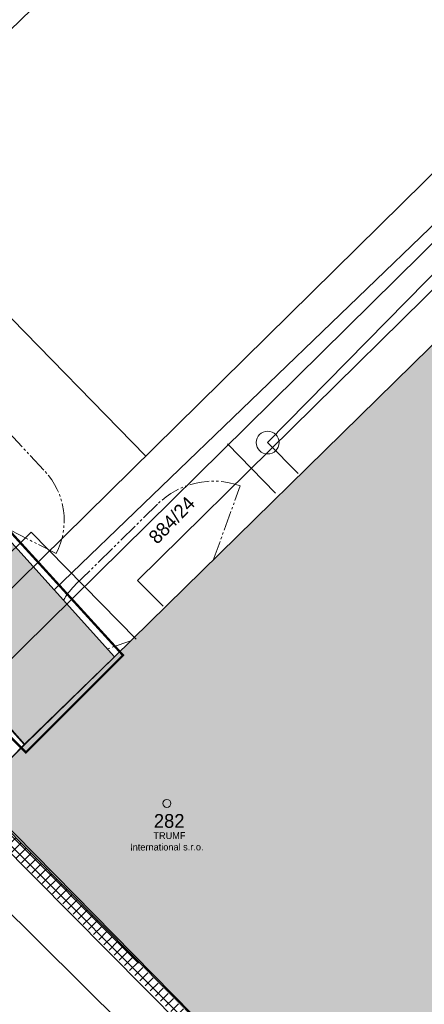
# Model space of a CAD drawing. Header units: millimetres. Extents: x -527259 to -526551, y -1129736 to -1129000.
# Tile 106 of 213: x -527153 to -527135, y -1129640 to -1129597. Entities that reach past the tile are written whole.
import ezdxf
from ezdxf.enums import TextEntityAlignment as Align

# ---------------------------------------------------------------- set-up
doc = ezdxf.new("R2010")
doc.units = ezdxf.units.MM
doc.header["$LTSCALE"] = 12
doc.linetypes.add('ACAD_ISO05W100', pattern=[33, 24, -3, 0, -3, 0, -3])
doc.linetypes.add('C_1', pattern=[0.6, 0.3, -0.3])
for name, color, linetype, lineweight in [('ISa_destova_kanalizace', 4, 'KANALIZACE_DESTOVA_PODZ', 9), ('ISa_NN', 6, 'EL_VEDENI_NN_PODZ', 0), ('ISa_splaskova_kanalizace', 30, 'KANALIZACE_SPLASKOVA_PODZ', 0), ('KN tlusta', 170, 'Continuous', 35), ('Objekt', 230, 'Continuous', 9), ('ROZHRANI', 6, 'Continuous', 9), ('srafy', 6, 'Continuous', 9), ('text', 6, 'Continuous', 9), ('tlusta', 7, 'Continuous', 15)]:
    doc.layers.add(name, color=color, linetype=linetype, lineweight=lineweight)
doc.layers.add('Parc. č.', color=170, linetype='Continuous')
doc.styles.add('laplan', font='txt', dxfattribs={"height": 0.002})
doc.styles.add('laplan N', font='txt')
doc.linetypes.add('EL_VEDENI_NN_PODZ', pattern='A,35,-15,[109,CADKON.SHX,S=5,R=0,X=0,Y=0],-50', length=100)
doc.linetypes.add('KANALIZACE_DESTOVA_PODZ', pattern='A,35,-15,[102,CADKON.SHX,S=5,R=0,X=0,Y=5],-5,[106,CADKON.SHX,S=5,R=0,X=10,Y=0],30,-15', length=100)
doc.linetypes.add('KANALIZACE_SPLASKOVA_PODZ', pattern='A,35,-15,[102,CADKON.SHX,S=5,R=0,X=0,Y=5],-5,[102,CADKON.SHX,S=5,R=0,X=20,Y=5],30,-15', length=100)

# ---------------------------------------------------------------- blocks, each defined once
blk = doc.blocks.new('4$02')
at = {"layer": 'tlusta', "color": 0}
blk.add_circle((-0.006800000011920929, 0.0008421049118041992), 0.175, dxfattribs=at)

msp = doc.modelspace()

# ---------------------------------------------------------------- hatches: boundary and pattern name
at = {"layer": 'srafy', "transparency": 33554534}
h = msp.add_hatch(color=251, dxfattribs=at)
h.dxf.hatch_style = 1
h.paths.add_polyline_path([(-527165.076272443, -1129607.038320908), (-527156.166272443, -1129598.368320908), (-527158.106272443, -1129596.378320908), (-527145.0862724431, -1129583.698320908), (-527158.106272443, -1129570.308320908), (-527190.656272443, -1129601.978320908), (-527195.446272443, -1129598.588320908), (-527205.476272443, -1129608.338320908), (-527201.4662724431, -1129612.518320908), (-527205.926272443, -1129616.858320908), (-527198.026272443, -1129625.048320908), (-527201.486272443, -1129628.408320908), (-527196.3862724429, -1129633.687204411), (-527187.753272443, -1129625.261320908), (-527171.266272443, -1129609.328320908), (-527169.356272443, -1129611.238320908), (-527168.976272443, -1129610.898320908), (-527162.4314084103, -1129618.173530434), (-527160.2391965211, -1129620.610372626), (-527155.3888302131, -1129626.000878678), (-527152.756272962, -1129628.928320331), (-527152.380494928, -1129628.590252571), (-527148.7962724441, -1129625.088320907), (-527151.436272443, -1129622.158320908)])
h = msp.add_hatch(color=251, dxfattribs=at)
h.dxf.hatch_style = 1
h.paths.add_polyline_path([(-527118.036272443, -1129629.388320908), (-527116.936272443, -1129630.498320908), (-527112.186272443, -1129625.828320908), (-527112.506272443, -1129625.508320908), (-527130.546272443, -1129607.168320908), (-527144.4828640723, -1129620.852908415), (-527146.3756596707, -1129622.71147812), (-527152.380494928, -1129628.590252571), (-527152.756272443, -1129628.928320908), (-527154.3849276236, -1129630.579286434), (-527154.946272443, -1129631.148320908), (-527137.6900321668, -1129648.740481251)])
at = {"layer": 'srafy', "transparency": 33554610}
h = msp.add_hatch(dxfattribs=at)
h.set_pattern_fill('ANSI37', color=251, scale=0.1)
h.set_pattern_definition([(45, (-527166.416272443, -1129638.228320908), (-0.2245064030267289, 0.2245064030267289), []), (135, (-527166.416272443, -1129638.228320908), (-0.2245064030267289, -0.2245064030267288), [])])
h.paths.add_polyline_path([(-527160.9179424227, -1129633.137718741), (-527161.230145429, -1129632.825515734), (-527166.326272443, -1129637.598320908), (-527167.686272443, -1129636.098320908), (-527164.3222596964, -1129632.8327132), (-527164.7625975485, -1129632.392375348), (-527167.986272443, -1129635.568320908), (-527196.995764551, -1129634.80254239), (-527196.6607550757, -1129635.159283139), (-527168.576272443, -1129636.068320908), (-527166.416272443, -1129638.228320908)])
h.paths.add_polyline_path([(-527156.0079073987, -1129630.13835845), (-527156.4253129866, -1129630.555764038), (-527137.9241866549, -1129648.977645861), (-527137.6889554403, -1129648.74137081), (-527154.946272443, -1129631.148320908)])

# ---------------------------------------------------------------- linework, layer by layer
at = {"layer": 'ISa_destova_kanalizace', "color": 251, "ltscale": 0.002}
msp.add_line((-527138.6953442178, -1129583.394275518), (-527192.934183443, -1129636.172135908), dxfattribs=at)
at = {"layer": 'ISa_destova_kanalizace', "ltscale": 0.002}
for p, q in [((-527156.349973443, -1129628.164215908), (-527120.042050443, -1129592.340960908)), ((-527141.756259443, -1129617.928337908), (-527143.857265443, -1129615.773331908))]:
    msp.add_line(p, q, dxfattribs=at)
at = {"layer": 'ISa_NN', "ltscale": 0.002}
for p, q in [((-527147.796436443, -1129621.744774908), (-527131.744752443, -1129605.932214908)), ((-527166.907424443, -1129633.829444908), (-527152.439142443, -1129619.636041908)), ((-527152.4391270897, -1129619.636026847), (-527147.852234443, -1129624.311792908)), ((-527147.796436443, -1129621.744774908), (-527146.666111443, -1129622.875105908))]:
    msp.add_line(p, q, dxfattribs=at)
at = {"layer": 'ISa_splaskova_kanalizace', "ltscale": 0.002}
for p, q in [((-527160.6797090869, -1129602.760183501), (-527147.4366864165, -1129616.299005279)), ((-527142.1008887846, -1129615.712842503), (-527133.90479491, -1129607.360953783)), ((-527142.1008887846, -1129615.712842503), (-527140.7677406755, -1129617.066620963))]:
    msp.add_line(p, q, dxfattribs=at)
for points in [[(-527159.429877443, -1129627.992894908), (-527156.936262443, -1129625.648350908), (-527132.276255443, -1129601.378327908)], [(-527139.216246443, -1129650.328344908), (-527159.437649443, -1129630.277030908), (-527159.429877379, -1129627.992894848)]]:
    msp.add_lwpolyline(points, dxfattribs=at)
at = {"layer": 'ISa_splaskova_kanalizace', "linetype": 'Continuous', "ltscale": 0.002}
msp.add_circle((-527142.1008887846, -1129615.712842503), 0.5, dxfattribs=at)
at = {"layer": 'KN tlusta', "linetype": 'Continuous'}
for p, q in [((-527151.436272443, -1129622.158320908), (-527133.146272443, -1129604.538320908)), ((-527130.546272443, -1129607.168320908), (-527148.796272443, -1129625.088320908)), ((-527148.796272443, -1129625.088320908), (-527151.436272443, -1129622.158320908)), ((-527152.7162724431, -1129628.918320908), (-527148.796272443, -1129625.088320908)), ((-527155.356272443, -1129625.968320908), (-527152.7162724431, -1129628.918320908))]:
    msp.add_line(p, q, dxfattribs=at)
for points in [[(-527156.166272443, -1129598.368320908), (-527165.076272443, -1129607.038320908), (-527151.436272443, -1129622.158320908)], [(-527152.7162724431, -1129628.918320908), (-527154.886272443, -1129631.078320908), (-527137.606272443, -1129648.658320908), (-527118.036272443, -1129629.388320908), (-527116.936272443, -1129630.498320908)]]:
    msp.add_lwpolyline(points, dxfattribs=at)
at = {"layer": 'Objekt', "linetype": 'C_1', "ltscale": 0.2, "const_width": 0.1}
msp.add_lwpolyline([(-527181.8511800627, -1129619.135167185), (-527175.0617884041, -1129626.225282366), (-527180.4382106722, -1129631.397224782), (-527175.2911474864, -1129636.428707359), (-527169.6814578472, -1129630.932157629), (-527165.888141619, -1129634.778320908), (-527162.8370736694, -1129631.851482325), (-527159.8411958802, -1129634.899983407), (-527153.3447342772, -1129628.601051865), (-527152.6730031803, -1129629.267318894), (-527148.424469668, -1129625.020219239), (-527164.7926942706, -1129607.070930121), (-527161.3291929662, -1129603.638524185), (-527165.3391872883, -1129599.355578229), (-527181.745687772, -1129615.327178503), (-527179.8072542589, -1129617.165242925)], close=True, dxfattribs=at)
at = {"layer": 'ROZHRANI', "linetype": 'Continuous'}
msp.add_line((-527138.0369243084, -1129649.094872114), (-527156.430197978, -1129630.56064903), dxfattribs=at)
at = {"layer": 'tlusta', "color": 1, "linetype": 'ACAD_ISO05W100', "ltscale": 0.003}
for p, q in [((-527144.478042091, -1129620.850945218), (-527143.2980245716, -1129617.608873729)), ((-527150.4984122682, -1129621.928044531), (-527146.8954520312, -1129618.389516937)), ((-527148.081859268, -1129624.389597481), (-527149.1082304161, -1129624.742094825))]:
    msp.add_line(p, q, dxfattribs=at)
at = {"layer": 'tlusta', "linetype": 'Continuous'}
for p, q in [((-527148.796272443, -1129625.088320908), (-527152.756272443, -1129628.928320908)), ((-527154.946272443, -1129631.148320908), (-527152.756272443, -1129628.928320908)), ((-527137.606272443, -1129648.658320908), (-527154.946272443, -1129631.148320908))]:
    msp.add_line(p, q, dxfattribs=at)
msp.add_lwpolyline([(-527152.756272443, -1129628.928320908), (-527168.976272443, -1129610.898320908), (-527169.356272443, -1129611.238320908), (-527171.266272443, -1129609.328320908), (-527187.753272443, -1129625.261320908), (-527196.386272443, -1129633.688320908)], dxfattribs=at)
at = {"layer": 'tlusta', "color": 1, "linetype": 'ACAD_ISO05W100', "ltscale": 0.003}
msp.add_lwpolyline([(-527159.6998437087, -1129612.99811581), (-527160.7809447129, -1129610.449678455, -0.315298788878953), (-527157.2128780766, -1129611.208896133), (-527151.8536068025, -1129616.958488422, -0.3152987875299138), (-527151.3466873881, -1129620.571042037), (-527154.1797777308, -1129619.126743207)], format="xyb", dxfattribs=at)
for centre, radius, start, end in [((-527144.478042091, -1129620.850945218), 3.45014041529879, 70.0000000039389, 134.9999999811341), ((-527148.0810023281, -1129624.389472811), 3.449999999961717, 134.4830743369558, 148.854724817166)]:
    msp.add_arc(centre, radius, start, end, dxfattribs=at)

# ---------------------------------------------------------------- block references
at = {"layer": 'tlusta', "linetype": 'Continuous'}
msp.add_blockref('4$02', (-527146.5016699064, -1129631.500134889), dxfattribs=at)

# ---------------------------------------------------------------- texts
at = {"layer": 'Parc. č.', "style": 'laplan N'}
msp.add_text('884/24', height=0.6, rotation=46, dxfattribs=at).set_placement((-527146.0787753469, -1129619.311125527), align=Align.CENTER)
at = {"layer": 'Parc. č.', "style": 'laplan'}
msp.add_text('282', height=0.6, dxfattribs=at).set_placement((-527146.4077838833, -1129632.565823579), align=Align.CENTER)
at = {"layer": 'text', "insert": (-527148.975155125, -1129632.762110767), "char_height": 0.3, "attachment_point": 1, "rotation": 0.10357761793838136, "style": 'laplan N'}
msp.add_mtext_dynamic_manual_height_columns('\\pi1.87775;TRUMF\\P\\pi0.85882;International s.r.o.', width=5.117926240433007, gutter_width=2, heights=[0], dxfattribs=at)

doc.saveas('drawing.dxf')
